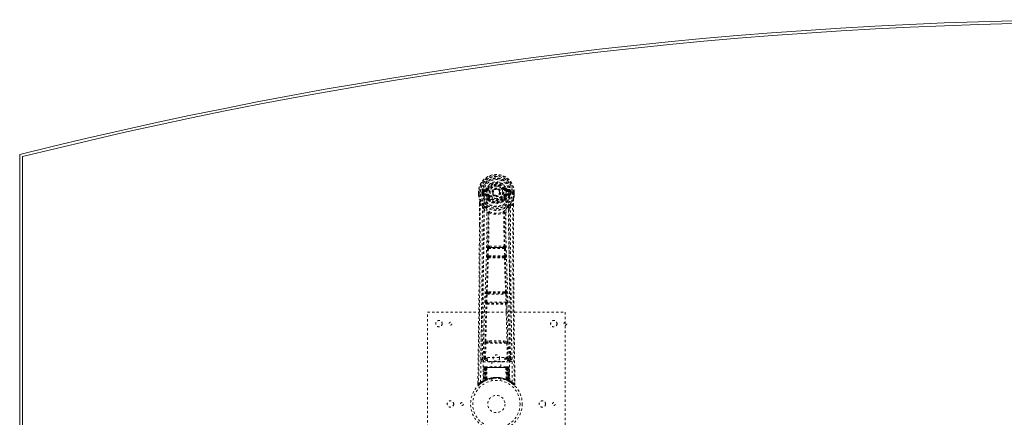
# Model space of a CAD drawing. Header units: inches. Extents: x 12.1 to 107.6, y 32.1 to 79.6.
# Tile 2 of 4: x 12.1 to 54.9, y 62.2 to 79.6. Entities that reach past the tile are written whole.
import ezdxf

# ---------------------------------------------------------------- set-up
doc = ezdxf.new("R2010")
doc.units = ezdxf.units.IN
doc.header["$MEASUREMENT"] = 0
doc.linetypes.add('SLD-Dashed', pattern=[0.075, 0.05, -0.025])
doc.linetypes.add('SLD-Solid', pattern=[0])

msp = doc.modelspace()

# ---------------------------------------------------------------- linework, layer by layer
at = {"color": 7, "linetype": 'SLD-Solid', "lineweight": 15}
for p, q in [((12.07, 37.95), (12.07, 73.7)), ((12.189, 73.607), (12.189, 38.042)), ((12.189, 38.042), (12.189, 73.607))]:
    msp.add_line(p, q, dxfattribs=at)
at = {"color": 7, "linetype": 'SLD-Dashed', "lineweight": 0}
for p, q in [((32.045, 72.059), (32.041, 72.058)), ((32.041, 72.058), (32.041, 71.942)), ((32.042, 72.059), (32.042, 71.942)), ((32.098, 72.058), (32.045, 72.059)), ((32.07, 72.056), (32.07, 71.942)), ((32.121, 72.058), (32.098, 72.058)), ((32.279, 72.058), (32.121, 72.058)), ((32.192, 71.985), (32.192, 72.056)), ((32.227, 72.056), (32.222, 72.056)), ((32.222, 72.056), (32.222, 71.986)), ((32.227, 71.977), (32.227, 72.056)), ((32.364, 72.199), (32.245, 72.176)), ((32.275, 72.14), (32.392, 72.16)), ((32.275, 72.14), (32.275, 72.11)), ((32.392, 72.14), (32.275, 72.14)), ((32.392, 72.11), (32.275, 72.11)), ((32.392, 72.16), (32.392, 72.14)), ((32.392, 72.11), (32.392, 72.14)), ((32.452, 72.204), (32.397, 72.227)), ((32.397, 72.093), (32.397, 72.095)), ((32.452, 72.204), (32.474, 72.194)), ((32.977, 72.049), (32.976, 72.033)), ((32.977, 72.057), (32.977, 72.049)), ((33.167, 72.194), (33.189, 72.204)), ((33.189, 72.204), (33.193, 72.196)), ((33.244, 72.095), (33.244, 72.093)), ((33.249, 72.16), (33.366, 72.14)), ((33.249, 72.16), (33.249, 72.14)), ((33.366, 72.14), (33.249, 72.14)), ((33.249, 72.11), (33.249, 72.14)), ((33.366, 72.11), (33.249, 72.11)), ((33.396, 72.176), (33.277, 72.199)), ((33.52, 72.058), (33.362, 72.058)), ((33.366, 72.11), (33.366, 72.14)), ((33.414, 72.056), (33.419, 72.056)), ((33.414, 71.977), (33.414, 72.056)), ((33.419, 71.986), (33.419, 72.056)), ((33.449, 72.056), (33.449, 71.985)), ((33.449, 72.056), (33.449, 72.056)), ((33.543, 72.058), (33.52, 72.058)), ((33.596, 72.059), (33.543, 72.058)), ((33.57, 71.942), (33.57, 72.056)), ((33.6, 72.058), (33.596, 72.059)), ((33.599, 71.942), (33.599, 72.059)), ((33.6, 72.058), (33.6, 71.942)), ((32.041, 71.942), (32.041, 71.938)), ((32.192, 71.985), (32.222, 71.986)), ((32.192, 71.985), (32.192, 71.985)), ((32.222, 71.985), (32.227, 71.967)), ((32.227, 71.967), (32.227, 71.977)), ((32.233, 71.94), (32.237, 71.936)), ((32.237, 71.936), (32.237, 71.935)), ((32.237, 71.936), (32.237, 71.935)), ((32.248, 71.924), (32.237, 71.935)), ((32.248, 71.924), (32.362, 71.904)), ((32.262, 71.988), (32.262, 71.958)), ((32.262, 71.988), (32.392, 71.988)), ((32.392, 71.933), (32.262, 71.958)), ((32.262, 71.958), (32.392, 71.958)), ((32.392, 71.988), (32.392, 71.958)), ((32.392, 71.933), (32.392, 71.958)), ((32.474, 71.903), (32.447, 71.892)), ((32.452, 71.742), (32.452, 71.761)), ((32.471, 71.697), (32.46, 71.714)), ((32.475, 71.766), (32.476, 71.748)), ((33.165, 71.748), (33.165, 71.766)), ((33.194, 71.892), (33.167, 71.903)), ((33.181, 71.714), (33.169, 71.697)), ((33.189, 71.742), (33.189, 71.761)), ((33.249, 71.988), (33.249, 71.958)), ((33.249, 71.988), (33.379, 71.988)), ((33.379, 71.958), (33.249, 71.933)), ((33.249, 71.933), (33.249, 71.958)), ((33.249, 71.958), (33.379, 71.958)), ((33.279, 71.904), (33.393, 71.924)), ((33.379, 71.958), (33.379, 71.988)), ((33.404, 71.936), (33.393, 71.924)), ((33.393, 71.924), (33.393, 71.924)), ((33.393, 71.924), (33.393, 71.924)), ((33.404, 71.936), (33.407, 71.94)), ((33.419, 71.985), (33.414, 71.967)), ((33.414, 71.967), (33.414, 71.977)), ((33.419, 71.986), (33.449, 71.985)), ((33.449, 71.985), (33.449, 71.985)), ((33.6, 71.938), (33.6, 71.942)), ((32.083, 71.557), (32.08, 70.633)), ((32.084, 70.633), (32.084, 71.557)), ((32.113, 71.556), (32.209, 71.44)), ((33.432, 71.44), (33.528, 71.556)), ((33.556, 71.503), (33.557, 71.557)), ((33.558, 71.557), (33.558, 71.504)), ((32.493, 71.138), (32.493, 71.138)), ((33.148, 71.138), (33.148, 71.138)), ((32.41, 69.285), (32.427, 69.602)), ((32.455, 69.283), (32.471, 69.6)), ((32.471, 69.6), (33.17, 69.6)), ((32.521, 69.698), (32.481, 69.698)), ((32.49, 69.644), (32.529, 69.645)), ((33.112, 69.645), (32.529, 69.645)), ((33.112, 69.645), (33.151, 69.644)), ((33.16, 69.698), (33.12, 69.698)), ((33.17, 69.6), (33.186, 69.283)), ((33.231, 69.285), (33.214, 69.602)), ((32.434, 69.191), (32.419, 69.195)), ((33.186, 69.283), (32.455, 69.283)), ((32.478, 69.233), (32.464, 69.238)), ((32.464, 69.238), (33.177, 69.238)), ((33.177, 69.238), (33.163, 69.233)), ((33.207, 69.191), (33.221, 69.195)), ((32.355, 67.267), (32.372, 67.62)), ((32.4, 67.265), (32.417, 67.617)), ((32.417, 67.617), (33.224, 67.617)), ((32.455, 67.714), (32.422, 67.713)), ((32.464, 67.662), (32.432, 67.662)), ((33.177, 67.662), (32.464, 67.662)), ((33.177, 67.662), (33.209, 67.662)), ((33.219, 67.713), (33.186, 67.714)), ((33.224, 67.617), (33.241, 67.265)), ((33.286, 67.267), (33.269, 67.62)), ((32.362, 67.177), (32.37, 67.174)), ((33.241, 67.265), (32.4, 67.265)), ((32.414, 67.217), (32.406, 67.22)), ((32.406, 67.22), (33.235, 67.22)), ((33.235, 67.22), (33.227, 67.217)), ((33.271, 67.174), (33.279, 67.177)), ((29.82, 66.825), (35.82, 66.825)), ((29.82, 58.825), (29.82, 66.825)), ((35.82, 66.825), (35.82, 58.825)), ((32.359, 65.567), (32.516, 65.574)), ((33.125, 65.574), (33.282, 65.567)), ((32.302, 64.822), (32.317, 65.483)), ((32.346, 64.821), (32.362, 65.482)), ((32.362, 65.482), (33.279, 65.482)), ((32.37, 65.523), (32.523, 65.525)), ((32.523, 65.525), (33.118, 65.525)), ((33.118, 65.525), (33.271, 65.523)), ((33.279, 65.482), (33.294, 64.821)), ((33.339, 64.822), (33.324, 65.483)), ((32.212, 65.055), (32.208, 64.767)), ((32.208, 64.765), (32.209, 64.757)), ((32.253, 64.719), (32.253, 64.659)), ((32.44, 64.719), (32.253, 64.719)), ((32.346, 64.776), (32.346, 64.821)), ((32.346, 64.821), (32.44, 64.821)), ((32.346, 64.776), (32.44, 64.776)), ((32.44, 64.852), (33.19, 64.852)), ((32.44, 64.672), (32.44, 64.852)), ((33.19, 64.852), (33.19, 64.672)), ((33.19, 64.821), (33.294, 64.821)), ((33.19, 64.776), (33.294, 64.776)), ((33.388, 64.719), (33.19, 64.719)), ((33.294, 64.776), (33.294, 64.821)), ((33.388, 64.659), (33.388, 64.719)), ((33.433, 64.767), (33.429, 65.055)), ((33.432, 64.757), (33.433, 64.765)), ((32.253, 64.659), (33.388, 64.659)), ((32.275, 64.421), (32.253, 63.815)), ((32.288, 64.421), (32.267, 63.823)), ((32.288, 64.421), (32.275, 64.421)), ((32.309, 64.424), (32.286, 63.831)), ((32.306, 64.421), (32.286, 63.834)), ((32.373, 64.421), (32.306, 64.421)), ((32.314, 64.421), (32.313, 63.864)), ((32.321, 64.45), (32.314, 64.45)), ((32.321, 64.421), (32.314, 64.421)), ((32.328, 64.45), (32.318, 64.45)), ((32.321, 64.421), (33.32, 64.421)), ((32.321, 63.868), (32.321, 64.421)), ((32.327, 63.87), (32.327, 64.421)), ((32.327, 64.421), (32.334, 64.421)), ((32.334, 64.45), (32.328, 64.45)), ((32.334, 64.421), (32.334, 63.874)), ((33.307, 64.421), (32.334, 64.421)), ((32.39, 64.45), (32.336, 64.45)), ((32.346, 64.421), (32.345, 63.879)), ((32.352, 64.45), (32.346, 64.45)), ((32.352, 64.421), (32.346, 64.421)), ((32.352, 64.45), (32.39, 64.45)), ((32.352, 64.421), (33.289, 64.421)), ((32.352, 63.882), (32.352, 64.421)), ((32.354, 63.87), (32.373, 64.421)), ((32.374, 64.421), (32.355, 63.87)), ((32.373, 64.421), (32.374, 64.421)), ((32.404, 64.421), (32.4, 63.899)), ((32.412, 64.45), (32.404, 64.45)), ((33.236, 64.421), (32.404, 64.421)), ((33.229, 64.45), (32.412, 64.45)), ((33.19, 64.672), (32.44, 64.672)), ((32.625, 64.672), (32.625, 64.45)), ((33.015, 64.45), (33.015, 64.672)), ((33.237, 64.45), (33.229, 64.45)), ((33.236, 64.421), (33.241, 63.899)), ((33.305, 64.45), (33.251, 64.45)), ((33.251, 64.45), (33.289, 64.45)), ((33.286, 63.87), (33.267, 64.421)), ((33.267, 64.421), (33.267, 64.421)), ((33.267, 64.421), (33.287, 63.87)), ((33.335, 64.421), (33.267, 64.421)), ((33.295, 64.45), (33.289, 64.45)), ((33.295, 64.421), (33.289, 64.421)), ((33.289, 64.421), (33.289, 63.882)), ((33.296, 63.879), (33.295, 64.421)), ((33.313, 64.45), (33.307, 64.45)), ((33.307, 63.874), (33.307, 64.421)), ((33.307, 64.421), (33.314, 64.421)), ((33.323, 64.45), (33.313, 64.45)), ((33.314, 64.421), (33.314, 63.87)), ((33.327, 64.45), (33.319, 64.45)), ((33.327, 64.421), (33.32, 64.421)), ((33.32, 64.421), (33.32, 63.868)), ((33.328, 63.864), (33.327, 64.421)), ((33.355, 63.831), (33.332, 64.424)), ((33.335, 64.421), (33.355, 63.834)), ((33.353, 64.421), (33.374, 63.823)), ((33.366, 64.421), (33.353, 64.421)), ((33.366, 64.421), (33.387, 63.815)), ((32.286, 63.834), (32.354, 63.87)), ((32.313, 63.864), (32.321, 63.868)), ((32.326, 63.838), (32.313, 63.864)), ((32.334, 63.874), (32.327, 63.87)), ((32.339, 63.844), (32.327, 63.87)), ((32.346, 63.847), (32.334, 63.874)), ((32.345, 63.879), (32.352, 63.882)), ((32.357, 63.853), (32.345, 63.879)), ((32.355, 63.87), (32.354, 63.87)), ((32.62, 63.932), (32.62, 63.836)), ((33.02, 63.836), (33.02, 63.932)), ((33.289, 63.882), (33.277, 63.855)), ((33.296, 63.879), (33.284, 63.853)), ((33.287, 63.87), (33.286, 63.87)), ((33.287, 63.87), (33.355, 63.834)), ((33.289, 63.882), (33.296, 63.879)), ((33.307, 63.874), (33.295, 63.847)), ((33.314, 63.87), (33.302, 63.844)), ((33.314, 63.87), (33.307, 63.874)), ((33.32, 63.868), (33.308, 63.842)), ((33.328, 63.864), (33.315, 63.838)), ((33.32, 63.868), (33.328, 63.864)), ((32.015, 63.75), (32.014, 63.684)), ((32.015, 63.75), (32.014, 63.683)), ((32.014, 63.683), (32.044, 63.683)), ((32.016, 63.747), (32.015, 63.683)), ((32.063, 63.662), (32.105, 63.696)), ((32.239, 63.791), (32.252, 63.799)), ((32.253, 63.815), (32.267, 63.823)), ((32.27, 63.809), (32.337, 63.843)), ((32.326, 63.838), (32.317, 63.834)), ((32.333, 63.842), (32.326, 63.838)), ((32.331, 63.84), (32.339, 63.844)), ((32.337, 63.843), (32.338, 63.844)), ((32.338, 63.844), (32.345, 63.847)), ((32.363, 63.855), (32.357, 63.853)), ((33.284, 63.853), (33.277, 63.855)), ((33.303, 63.844), (33.304, 63.843)), ((33.304, 63.843), (33.318, 63.836)), ((33.315, 63.838), (33.308, 63.842)), ((33.341, 63.825), (33.315, 63.838)), ((33.335, 63.827), (33.37, 63.809)), ((33.374, 63.823), (33.387, 63.815)), ((33.383, 63.803), (33.396, 63.795)), ((33.389, 63.799), (33.402, 63.791)), ((33.536, 63.696), (33.578, 63.662)), ((33.597, 63.683), (33.577, 63.661)), ((33.627, 63.684), (33.626, 63.751))]:
    msp.add_line(p, q, dxfattribs=at)
at = {"color": 7, "linetype": 'SLD-Dashed', "lineweight": 0, "flags": 128}
for points in [[(32.397, 72.095), (32.403, 72.172), (32.426, 72.246), (32.465, 72.315), (32.519, 72.375), (32.584, 72.424), (32.658, 72.46), (32.738, 72.482), (32.82, 72.489), (32.903, 72.482), (32.983, 72.46), (33.057, 72.424), (33.122, 72.375), (33.176, 72.315), (33.215, 72.246), (33.238, 72.172), (33.244, 72.095)], [(32.041, 72.058), (32.041, 72.058), (32.042, 72.058), (32.044, 72.058), (32.048, 72.057), (32.052, 72.057), (32.058, 72.057), (32.064, 72.056), (32.07, 72.056)], [(32.133, 63.777), (32.14, 64.824), (32.159, 65.869), (32.189, 66.911), (32.224, 67.949), (32.258, 68.983), (32.283, 70.013), (32.292, 71.038), (32.279, 72.058)], [(32.275, 72.11), (32.252, 72.114), (32.232, 72.127)], [(32.242, 63.833), (32.25, 64.877), (32.272, 65.92), (32.303, 66.96), (32.341, 67.995), (32.377, 69.026), (32.403, 70.053), (32.411, 71.075), (32.397, 72.092)], [(32.392, 72.16), (32.429, 72.174), (32.442, 72.188)], [(32.442, 72.188), (32.447, 72.195), (32.452, 72.204)], [(32.501, 72.183), (32.496, 72.185), (32.491, 72.187), (32.486, 72.189), (32.482, 72.191), (32.479, 72.192), (32.476, 72.193), (32.474, 72.194), (32.474, 72.194)], [(33.139, 72.183), (33.145, 72.185), (33.15, 72.187), (33.155, 72.189), (33.159, 72.191), (33.162, 72.192), (33.165, 72.193), (33.166, 72.194), (33.167, 72.194)], [(33.399, 63.833), (33.39, 64.877), (33.369, 65.921), (33.337, 66.96), (33.3, 67.996), (33.264, 69.027), (33.237, 70.054), (33.229, 71.076), (33.244, 72.092)], [(33.508, 63.777), (33.501, 64.824), (33.481, 65.869), (33.452, 66.911), (33.417, 67.949), (33.383, 68.983), (33.357, 70.013), (33.349, 71.038), (33.361, 72.058)], [(33.409, 72.127), (33.389, 72.114), (33.366, 72.11)], [(33.419, 72.056), (33.423, 72.056), (33.429, 72.056), (33.439, 72.056), (33.449, 72.056)], [(33.57, 72.056), (33.577, 72.056), (33.583, 72.057), (33.588, 72.057), (33.593, 72.057), (33.597, 72.058), (33.599, 72.058), (33.6, 72.058), (33.6, 72.058)], [(32.041, 71.942), (32.054, 71.845), (32.07, 71.768)], [(32.041, 71.938), (32.042, 71.938), (32.044, 71.938), (32.047, 71.939), (32.05, 71.939), (32.055, 71.94), (32.06, 71.941), (32.065, 71.941), (32.07, 71.942)], [(32.07, 71.942), (32.064, 71.942), (32.058, 71.942), (32.052, 71.942), (32.048, 71.942), (32.044, 71.942), (32.042, 71.942), (32.041, 71.942), (32.041, 71.942)], [(32.041, 71.938), (32.053, 71.848), (32.071, 71.757)], [(32.07, 71.768), (32.07, 71.763), (32.071, 71.757)], [(32.251, 71.479), (32.15, 71.603), (32.071, 71.757)], [(32.222, 71.985), (32.222, 71.986), (32.222, 71.986)], [(32.227, 71.977), (32.243, 71.985), (32.262, 71.988)], [(32.39, 71.881), (32.376, 71.898), (32.362, 71.904)], [(32.452, 71.761), (32.419, 71.813), (32.39, 71.881)], [(32.447, 71.892), (32.474, 71.828), (32.504, 71.779)], [(32.471, 71.697), (32.546, 71.638), (32.603, 71.609)], [(32.501, 71.915), (32.496, 71.913), (32.491, 71.91), (32.486, 71.908), (32.482, 71.907), (32.479, 71.905), (32.476, 71.904), (32.474, 71.903), (32.474, 71.903)], [(33.038, 71.609), (33.095, 71.638), (33.169, 71.697)], [(33.137, 71.779), (33.167, 71.828), (33.194, 71.892)], [(33.139, 71.915), (33.145, 71.913), (33.15, 71.91), (33.155, 71.908), (33.159, 71.907), (33.162, 71.905), (33.165, 71.904), (33.166, 71.903), (33.167, 71.903)], [(33.189, 71.761), (33.221, 71.813), (33.251, 71.881)], [(33.251, 71.881), (33.265, 71.898), (33.279, 71.904)], [(33.379, 71.988), (33.397, 71.985), (33.414, 71.977)], [(33.39, 71.479), (33.49, 71.604), (33.569, 71.757)], [(33.419, 71.986), (33.419, 71.986), (33.419, 71.985)], [(33.569, 71.757), (33.586, 71.837), (33.6, 71.938)], [(33.569, 71.757), (33.571, 71.763), (33.571, 71.768)], [(33.6, 71.942), (33.6, 71.942), (33.599, 71.942), (33.597, 71.942), (33.593, 71.942), (33.588, 71.942), (33.583, 71.942), (33.577, 71.942), (33.57, 71.942)], [(33.6, 71.938), (33.599, 71.938), (33.597, 71.938), (33.594, 71.939), (33.59, 71.939), (33.586, 71.94), (33.581, 71.941), (33.576, 71.941), (33.57, 71.942)], [(33.6, 71.942), (33.587, 71.845), (33.571, 71.768)], [(32.113, 71.556), (32.111, 70.09), (32.102, 68.618), (32.088, 67.171), (32.085, 66.95), (32.082, 66.72), (32.08, 66.517), (32.078, 66.318), (32.075, 66.103), (32.073, 65.953), (32.071, 65.796), (32.069, 65.639), (32.067, 65.522), (32.066, 65.382), (32.064, 65.22), (32.059, 64.888), (32.057, 64.683), (32.053, 64.428), (32.05, 64.167), (32.047, 63.919), (32.044, 63.683)], [(32.083, 71.557), (32.083, 71.557), (32.084, 71.557), (32.086, 71.556), (32.09, 71.556), (32.095, 71.556), (32.101, 71.556), (32.107, 71.556), (32.113, 71.556)], [(32.209, 71.44), (32.208, 70.92), (32.207, 70.387), (32.204, 69.842), (32.201, 69.327), (32.196, 68.797), (32.191, 68.245), (32.186, 67.756), (32.183, 67.499), (32.18, 67.226), (32.176, 66.937), (32.172, 66.633), (32.169, 66.358), (32.166, 66.117), (32.163, 65.926), (32.16, 65.711), (32.157, 65.47), (32.154, 65.245), (32.151, 65.052), (32.149, 64.892), (32.148, 64.765)], [(32.268, 71.327), (32.354, 71.227), (32.455, 71.139)], [(32.346, 71.391), (32.356, 71.382), (32.361, 71.376)], [(32.503, 71.149), (32.498, 71.158), (32.491, 71.164), (32.483, 71.167), (32.475, 71.167), (32.468, 71.164), (32.461, 71.158), (32.457, 71.149), (32.455, 71.139)], [(33.186, 71.139), (33.184, 71.149), (33.18, 71.158), (33.173, 71.164), (33.166, 71.167), (33.158, 71.167), (33.15, 71.164), (33.143, 71.158), (33.138, 71.149)], [(33.186, 71.139), (33.286, 71.227), (33.373, 71.327)], [(33.28, 71.376), (33.285, 71.382), (33.295, 71.391)], [(33.493, 64.765), (33.491, 64.901), (33.489, 65.073), (33.486, 65.282), (33.483, 65.527), (33.48, 65.776), (33.477, 65.995), (33.475, 66.149), (33.473, 66.287), (33.471, 66.408), (33.469, 66.564), (33.467, 66.727), (33.465, 66.883), (33.456, 67.696), (33.447, 68.514), (33.439, 69.487), (33.434, 70.477), (33.432, 71.44)], [(33.528, 71.556), (33.534, 71.556), (33.54, 71.556), (33.546, 71.556), (33.551, 71.556), (33.555, 71.556), (33.557, 71.557), (33.558, 71.557), (33.558, 71.557)], [(33.528, 71.556), (33.53, 70.092), (33.539, 68.618), (33.553, 67.171), (33.556, 66.924), (33.559, 66.666), (33.562, 66.45), (33.564, 66.221), (33.568, 65.971), (33.571, 65.7), (33.574, 65.482), (33.577, 65.219), (33.581, 64.896), (33.584, 64.685), (33.588, 64.427), (33.591, 64.165), (33.594, 63.917), (33.597, 63.683)], [(33.558, 71.504), (33.566, 68.934), (33.593, 66.309), (33.627, 63.683)], [(32.445, 69.692), (32.456, 70.412), (32.457, 71.13)], [(32.493, 71.138), (32.492, 70.419), (32.481, 69.698)], [(33.16, 69.698), (33.149, 70.419), (33.148, 71.138)], [(33.195, 69.692), (33.185, 70.412), (33.184, 71.13)], [(32.08, 70.633), (32.075, 68.934), (32.047, 66.309), (32.015, 63.75)], [(32.427, 69.602), (32.432, 69.602), (32.442, 69.601), (32.456, 69.601), (32.471, 69.6)], [(32.49, 69.644), (32.489, 69.644), (32.487, 69.643), (32.484, 69.64), (32.478, 69.63), (32.474, 69.616), (32.471, 69.6)], [(32.521, 69.698), (32.82, 69.7), (33.12, 69.698)], [(32.529, 69.645), (32.82, 69.646), (33.112, 69.645)], [(33.17, 69.6), (33.185, 69.601), (33.199, 69.601), (33.209, 69.602), (33.214, 69.602)], [(32.387, 67.709), (32.412, 68.451), (32.434, 69.191)], [(32.41, 69.285), (32.415, 69.285), (32.426, 69.284), (32.44, 69.283), (32.455, 69.283)], [(32.422, 67.713), (32.447, 68.456), (32.469, 69.196)], [(32.464, 69.238), (32.459, 69.241), (32.455, 69.251), (32.454, 69.258), (32.454, 69.266), (32.454, 69.274), (32.455, 69.283)], [(33.171, 69.196), (33.194, 68.456), (33.219, 67.713)], [(33.186, 69.283), (33.187, 69.274), (33.187, 69.266), (33.186, 69.258), (33.185, 69.251), (33.182, 69.241), (33.177, 69.238)], [(33.186, 69.283), (33.201, 69.283), (33.215, 69.284), (33.226, 69.285), (33.231, 69.285)], [(33.253, 67.709), (33.229, 68.451), (33.207, 69.191)], [(32.372, 67.62), (32.375, 67.652), (32.375, 67.654)], [(32.372, 67.62), (32.377, 67.619), (32.387, 67.619), (32.402, 67.618), (32.417, 67.617)], [(33.224, 67.617), (33.239, 67.618), (33.254, 67.619), (33.264, 67.619), (33.269, 67.62)], [(33.269, 67.62), (33.266, 67.652), (33.266, 67.654)], [(32.326, 65.565), (32.345, 66.371), (32.37, 67.174)], [(32.355, 67.267), (32.36, 67.267), (32.37, 67.266), (32.385, 67.266), (32.4, 67.265)], [(32.359, 65.567), (32.379, 66.374), (32.404, 67.177)], [(33.237, 67.177), (33.262, 66.374), (33.282, 65.567)], [(33.241, 67.265), (33.256, 67.266), (33.271, 67.266), (33.281, 67.267), (33.286, 67.267)], [(33.315, 65.565), (33.295, 66.371), (33.271, 67.174)], [(32.516, 65.574), (32.82, 65.574), (33.125, 65.574)], [(32.317, 65.483), (32.322, 65.483), (32.332, 65.483), (32.347, 65.483), (32.362, 65.482)], [(32.523, 65.525), (32.82, 65.525), (33.118, 65.525)], [(33.279, 65.482), (33.294, 65.483), (33.309, 65.483), (33.319, 65.483), (33.324, 65.483)], [(32.302, 64.822), (32.232, 64.793), (32.208, 64.765)], [(32.253, 64.719), (32.277, 64.748), (32.346, 64.776)], [(32.302, 64.822), (32.306, 64.822), (32.316, 64.822), (32.33, 64.821), (32.346, 64.821)], [(33.294, 64.821), (33.31, 64.821), (33.324, 64.822), (33.334, 64.822), (33.339, 64.822)], [(33.294, 64.776), (33.364, 64.748), (33.388, 64.719)], [(33.433, 64.765), (33.409, 64.793), (33.339, 64.822)], [(32.275, 64.421), (32.277, 64.421), (32.286, 64.421), (32.299, 64.421), (32.314, 64.421)], [(32.327, 64.421), (32.312, 64.421), (32.3, 64.421), (32.291, 64.421), (32.288, 64.421)], [(32.306, 64.421), (32.306, 64.421), (32.308, 64.421), (32.312, 64.421), (32.317, 64.421), (32.323, 64.421), (32.33, 64.421), (32.338, 64.421), (32.346, 64.421)], [(32.404, 64.421), (32.393, 64.421), (32.384, 64.421), (32.377, 64.421), (32.374, 64.421)], [(33.267, 64.421), (33.263, 64.421), (33.257, 64.421), (33.248, 64.421), (33.236, 64.421)], [(33.295, 64.421), (33.303, 64.421), (33.311, 64.421), (33.318, 64.421), (33.324, 64.421), (33.329, 64.421), (33.332, 64.421), (33.334, 64.421), (33.335, 64.421)], [(33.305, 64.45), (33.305, 64.45), (33.303, 64.45)], [(33.353, 64.421), (33.349, 64.421), (33.341, 64.421), (33.328, 64.421), (33.314, 64.421)], [(33.327, 64.421), (33.342, 64.421), (33.355, 64.421), (33.363, 64.421), (33.366, 64.421)], [(33.335, 64.42), (33.334, 64.427), (33.333, 64.429)], [(32.321, 63.868), (32.326, 63.858), (32.33, 63.849), (32.332, 63.844), (32.333, 63.842)], [(32.352, 63.882), (32.356, 63.872), (32.36, 63.863), (32.362, 63.857), (32.363, 63.855)], [(32.623, 63.932), (32.622, 63.932), (32.639, 63.935), (32.677, 63.941), (32.732, 63.946), (32.796, 63.949), (32.82, 63.95)], [(32.017, 63.684), (32.019, 63.676), (32.022, 63.668), (32.027, 63.662), (32.034, 63.657), (32.041, 63.654), (32.048, 63.653), (32.055, 63.655), (32.062, 63.659)], [(32.064, 63.661), (32.097, 63.689), (32.105, 63.696)], [(32.181, 63.752), (32.23, 63.785), (32.275, 63.811)], [(33.357, 63.826), (33.355, 63.832), (33.355, 63.834)], [(33.371, 63.808), (33.411, 63.785), (33.46, 63.753)], [(33.394, 63.798), (33.387, 63.809), (33.383, 63.823)], [(33.579, 63.663), (33.586, 63.659), (33.594, 63.657), (33.602, 63.657), (33.61, 63.658), (33.617, 63.661), (33.622, 63.667), (33.625, 63.673), (33.627, 63.681)], [(33.627, 63.683), (33.626, 63.684), (33.625, 63.684), (33.618, 63.683), (33.609, 63.683), (33.603, 63.683), (33.597, 63.683)]]:
    msp.add_lwpolyline(points, dxfattribs=at)
at = {"color": 7, "linetype": 'SLD-Dashed', "lineweight": 0}
for centre, radius in [((32.82, 72.049), 0.7), ((32.82, 72.049), 0.69), ((32.82, 72.049), 0.623), ((32.82, 72.049), 0.32), ((32.82, 72.049), 0.275), ((32.82, 72.049), 0.188), ((32.82, 72.049), 0.157), ((32.82, 72.049), 0.142), ((32.82, 72.049), 0.139), ((32.82, 72.049), 0.138), ((30.32, 66.325), 0.14), ((35.32, 66.325), 0.14), ((30.82, 66.325), 0.0625), ((35.82, 66.325), 0.0625), ((32.82, 64.825), 0.14), ((33.32, 64.825), 0.0625), ((32.82, 62.825), 1.125), ((32.82, 62.825), 1.03), ((32.82, 62.825), 0.375), ((30.82, 62.825), 0.141), ((31.32, 62.825), 0.0625), ((34.82, 62.825), 0.141), ((35.32, 62.825), 0.0625)]:
    msp.add_circle(centre, radius, dxfattribs=at)
at = {"color": 7, "linetype": 'SLD-Solid', "lineweight": 15}
for radius, start, end in [(196.985, 75.97154, 104.02846), (196.867, 75.99838, 104.00162), (196.867, 75.99838, 104.00162)]:
    msp.add_arc((59.82, -117.411), radius, start, end, dxfattribs=at)
at = {"color": 7, "linetype": 'SLD-Dashed', "lineweight": 0}
for centre, radius, start, end in [((32.82, 72.049), 0.78, 0, 179.3038), ((32.82, 72.049), 0.78, 0.7166, 179.2834), ((32.82, 72.049), 0.75, 0.5684, 179.4316), ((32.82, 72.049), 0.629, 0.6528, 179.3472), ((32.82, 72.049), 0.599, 0.6527, 179.3473), ((32.82, 72.064), 0.541, 359.35, 180.65), ((32.82, 72.049), 0.459, 22.774, 157.226), ((32.82, 72.049), 0.4, 22.774, 157.226), ((32.219, 73.104), 1.049, 268.5369, 270.1565), ((32.82, 72.049), 0.593, 172.3909, 179.3289), ((32.436, 72.1), 0.206, 158.337, 172.3466), ((32.274, 72.17), 0.0299, 167.8898, 271.9561), ((32.398, 71.871), 0.221, 90.3105, 122.518), ((32.392, 72.19), 0.0301, 162.3504, 268.5782), ((32.355, 72.244), 0.0454, 281.2539, 337.5691), ((32.392, 72.229), 0.089, 270, 337.226), ((32.392, 72.229), 0.119, 270.0005, 337.2262), ((32.82, 72.049), 0.376, 22.774, 157.226), ((32.82, 72.049), 0.346, 22.7741, 157.2259), ((32.82, 72.049), 0.275, 82.5717, 262.572), ((32.82, 72.049), 0.275, 262.5716, 82.5721), ((33.249, 72.229), 0.119, 202.7745, 269.9999), ((33.249, 72.229), 0.089, 202.774, 270), ((33.788, 70.853), 1.478, 111.6227, 113.9238), ((33.255, 72.231), 0.0715, 209.6306, 265.2066), ((33.286, 72.244), 0.0454, 202.489, 258.688), ((33.238, 71.86), 0.233, 58.0388, 88.5928), ((33.248, 72.19), 0.0301, 271.4234, 17.648), ((33.367, 72.17), 0.0299, 268.0463, 12.1078), ((33.205, 72.1), 0.206, 7.6598, 21.6566), ((32.82, 72.049), 0.593, 0.6711, 7.6091), ((32.07, 71.942), 0.03, 180.0028, 185.051), ((32.82, 72.049), 0.787, 188.0937, 351.9063), ((32.82, 72.049), 0.758, 188.0936, 351.9064), ((30.897, 71.587), 1.187, 358.5707, 8.7912), ((28.599, 70.94), 3.568, 9.9427, 13.2523), ((32.82, 72.049), 0.632, 185.8274, 354.1726), ((32.82, 72.049), 0.602, 186.0327, 353.9673), ((32.313, 71.974), 0.0862, 184.5588, 202.7057), ((32.261, 71.927), 0.0306, 89.066, 154.5762), ((32.69, 72.145), 0.499, 204.8887, 243.9938), ((32.628, 72.146), 0.441, 210.2266, 246.4271), ((32.392, 71.903), 0.0299, 91.0966, 178.7751), ((32.42, 71.876), 0.031, 31.5694, 169.9032), ((32.392, 71.869), 0.119, 22.7738, 89.9995), ((32.392, 71.869), 0.089, 22.774, 90), ((32.386, 71.868), 0.0649, 21.318, 85.0779), ((32.482, 71.758), 0.0305, 44.5485, 174.2849), ((32.474, 71.721), 0.0459, 88.3076, 118.8642), ((32.474, 71.702), 0.046, 88.2965, 118.8), ((32.497, 71.739), 0.0449, 175.0908, 213.9401), ((32.511, 71.693), 0.0396, 127.1317, 174.8145), ((32.82, 72.049), 0.376, 202.774, 337.226), ((32.502, 71.744), 0.0347, 87.2625, 140.6069), ((32.82, 72.061), 0.453, 220.4511, 319.5489), ((32.509, 71.749), 0.033, 181.8733, 228.3862), ((32.82, 72.088), 0.494, 227.4888, 312.5112), ((32.82, 72.049), 0.346, 202.7741, 337.2259), ((32.82, 72.042), 0.411, 219.7061, 320.2939), ((32.82, 72.029), 0.473, 242.6135, 297.3865), ((32.82, 72.049), 0.157, 245.2931, 290.0155), ((33.159, 71.758), 0.0305, 5.7192, 135.4474), ((33.139, 71.744), 0.0347, 39.3986, 92.7321), ((33.249, 71.869), 0.119, 90.0001, 157.2255), ((33.132, 71.749), 0.033, 311.6147, 358.1165), ((33.13, 71.693), 0.0396, 5.1705, 52.8779), ((33.167, 71.721), 0.0459, 61.1293, 91.6989), ((33.166, 71.702), 0.046, 61.1919, 91.7089), ((33.249, 71.869), 0.089, 90, 157.226), ((32.956, 72.14), 0.492, 295.7072, 335.4808), ((33.144, 71.739), 0.0448, 326.2138, 4.9474), ((33.012, 72.147), 0.441, 293.5931, 329.7441), ((33.255, 71.868), 0.0649, 94.9221, 158.682), ((33.221, 71.875), 0.031, 10.1753, 148.3511), ((33.249, 71.903), 0.0299, 1.1674, 88.9564), ((33.38, 71.927), 0.0306, 25.4314, 90.9265), ((33.299, 71.981), 0.116, 339.6356, 353.1095), ((37.042, 70.94), 3.567, 166.7474, 170.0575), ((34.745, 71.587), 1.187, 171.2124, 181.427), ((-467.244, 72.645), 499.514, 359.09606, 359.84883), ((32.542, 71.122), 0.461, 129.1758, 136.3338), ((27.492, 68.897), 5.359, 26.9679, 28.3324), ((33.803, 73.06), 2.215, 225.5106, 228.8662), ((32.329, 71.325), 0.0608, 58.0035, 177.4261), ((33.093, 71.888), 0.893, 214.9901, 231.1462), ((32.515, 71.134), 0.0608, 73.7745, 175.9548), ((32.506, 71.137), 0.0128, 102.3319, 173.3669), ((32.575, 71.132), 0.0738, 124.9771, 166.7611), ((32.82, 72.062), 0.966, 250.819, 289.1817), ((32.82, 71.986), 0.844, 250.0605, 289.9395), ((32.548, 71.888), 0.893, 308.8519, 325.0118), ((33.125, 71.134), 0.0608, 4.0438, 106.2253), ((33.066, 71.132), 0.0738, 13.2447, 55.0171), ((33.135, 71.137), 0.0128, 6.6096, 77.6917), ((33.312, 71.325), 0.0608, 2.5691, 122.0035), ((31.838, 73.059), 2.215, 311.1342, 314.4905), ((38.125, 68.909), 5.333, 151.6633, 153.0346), ((532.942, 72.646), 499.571, 180.15123, 180.90392), ((33.098, 71.122), 0.461, 43.6666, 50.8235), ((32.444, 71.131), 0.0133, 356.8006, 33.9626), ((32.49, 71.067), 0.0709, 87.2841, 117.2808), ((33.151, 71.067), 0.0709, 62.7181, 92.7135), ((33.197, 71.131), 0.0134, 146.1203, 183.26), ((32.607, 69.611), 0.181, 153.537, 182.7757), ((32.475, 69.624), 0.0735, 85.5134, 114.1482), ((32.491, 69.69), 0.0457, 178.2719, 268.1472), ((32.584, 69.687), 0.104, 173.8569, 204.0358), ((32.621, 69.685), 0.101, 172.2339, 203.472), ((33.02, 69.685), 0.101, 336.5246, 7.7645), ((33.057, 69.687), 0.104, 335.9676, 6.1398), ((33.15, 69.69), 0.0457, 271.852, 1.732), ((33.112, 69.602), 0.0575, 357.8256, 47.5855), ((33.165, 69.625), 0.073, 65.7423, 94.5999), ((33.034, 69.611), 0.181, 357.219, 26.468), ((32.571, 69.256), 0.163, 169.7829, 201.8698), ((32.464, 69.192), 0.0451, 90.8614, 176.7734), ((32.479, 69.188), 0.0451, 90.8961, 176.6076), ((32.463, 69.122), 0.0749, 85.0958, 112.9473), ((32.526, 69.202), 0.0574, 147.5049, 185.9269), ((32.82, 106.569), 37.374, 269.4617, 270.5382), ((32.82, 101.822), 32.591, 269.398, 270.602), ((33.162, 69.188), 0.0451, 3.3957, 89.1006), ((33.114, 69.202), 0.0579, 354.2277, 32.3406), ((33.178, 69.121), 0.075, 67.0751, 94.8899), ((33.176, 69.192), 0.0451, 3.2266, 89.1386), ((33.07, 69.256), 0.163, 338.1241, 10.2234), ((32.82, 34.93), 32.786, 89.3606, 90.6394), ((32.511, 67.652), 0.136, 155.3347, 179.2499), ((32.415, 67.629), 0.0843, 84.871, 108.7987), ((32.432, 67.708), 0.0448, 177.9356, 222.9044), ((32.432, 67.705), 0.0424, 220.4569, 270.4065), ((32.485, 67.619), 0.068, 141.1104, 181.6279), ((32.508, 67.703), 0.0869, 173.46, 208.3396), ((32.535, 67.702), 0.0814, 171.2426, 208.694), ((32.82, 34.3), 33.365, 89.3872, 90.6128), ((33.106, 67.702), 0.0814, 331.3103, 8.7485), ((33.133, 67.703), 0.0867, 331.6258, 6.5755), ((33.208, 67.708), 0.0455, 271.254, 1.8267), ((33.156, 67.619), 0.068, 358.3649, 38.9013), ((33.226, 67.63), 0.0837, 71.1218, 95.2097), ((33.13, 67.652), 0.136, 0.7114, 24.7141), ((32.562, 67.236), 0.209, 171.5832, 196.4967), ((32.407, 67.175), 0.0451, 90.5933, 177.0795), ((32.415, 67.171), 0.0451, 90.6231, 177.0106), ((32.396, 67.087), 0.0908, 85.1432, 107.0296), ((32.454, 67.25), 0.0563, 164.2658, 211.7614), ((32.458, 67.184), 0.0546, 143.5259, 186.9851), ((32.82, 103.818), 36.643, 269.3488, 270.6511), ((32.82, 100.028), 32.814, 269.2909, 270.7091), ((33.226, 67.171), 0.0451, 2.9905, 89.3788), ((33.182, 67.184), 0.055, 353.1643, 36.3311), ((33.187, 67.25), 0.0563, 328.2386, 15.7401), ((33.234, 67.175), 0.0451, 2.9188, 89.4054), ((33.245, 67.087), 0.091, 72.9993, 94.8409), ((33.079, 67.236), 0.209, 343.5056, 8.4145), ((32.604, 65.562), 0.0888, 172.3619, 204.3934), ((33.037, 65.562), 0.0889, 335.606, 7.6333), ((32.719, 65.483), 0.401, 168.1481, 179.9208), ((32.351, 65.429), 0.139, 86.8578, 100.619), ((32.371, 65.569), 0.0456, 184.1731, 268.2455), ((32.47, 65.571), 0.111, 181.789, 205.6569), ((32.467, 65.483), 0.105, 157.5279, 180.3652), ((33.172, 65.571), 0.109, 334.2139, 358.346), ((33.27, 65.569), 0.0456, 271.7529, 355.8285), ((33.174, 65.483), 0.105, 359.6356, 22.465), ((33.289, 65.427), 0.141, 79.4666, 93.0571), ((32.922, 65.483), 0.401, 0.0763, 11.8383), ((32.183, 66.36), 1.596, 268.7145, 270.8687), ((32.253, 64.764), 0.105, 179.2621, 269.995), ((32.251, 64.761), 0.0423, 186.5666, 271.9636), ((32.347, 64.821), 0.0451, 179.0341, 269.5713), ((33.294, 64.821), 0.0451, 270.4296, 0.9026), ((33.388, 64.764), 0.105, 270.005, 0.7379), ((33.39, 64.761), 0.0423, 268.0411, 353.4287), ((33.457, 66.362), 1.597, 269.1326, 271.2848), ((32.305, 64.42), 0.03, 90.004, 178.0066), ((32.335, 64.377), 0.0742, 106.7357, 144.0556), ((32.318, 64.42), 0.03, 90.0325, 178.0274), ((32.332, 64.285), 0.163, 91.7029, 100.628), ((32.336, 64.42), 0.03, 90.0637, 178.0681), ((32.341, 64.414), 0.0356, 82.0649, 170.2959), ((32.737, 64.428), 0.416, 176.9854, 180.9716), ((32.928, 64.427), 0.601, 178.0005, 180.5756), ((32.76, 64.428), 0.427, 177.0657, 180.9562), ((32.791, 64.428), 0.446, 177.1812, 180.9057), ((32.797, 64.428), 0.446, 177.1812, 180.9057), ((32.403, 64.42), 0.0299, 90.1839, 178.2045), ((32.404, 64.42), 0.0299, 90.1884, 178.2045), ((32.441, 64.427), 0.0369, 141.87, 189.6604), ((33.202, 64.427), 0.0354, 349.2724, 39.2059), ((33.237, 64.42), 0.0299, 1.7955, 89.8161), ((33.238, 64.42), 0.0299, 1.798, 89.8135), ((32.842, 64.428), 0.447, 359.0873, 2.7979), ((32.85, 64.428), 0.446, 359.0943, 2.8188), ((33.305, 64.42), 0.03, 1.9319, 89.9363), ((32.879, 64.428), 0.428, 359.0512, 2.9268), ((32.728, 64.427), 0.585, 359.3952, 2.0387), ((33.309, 64.282), 0.166, 79.597, 88.3426), ((32.907, 64.428), 0.413, 359.0175, 3.0348), ((33.323, 64.42), 0.03, 1.9636, 89.972), ((33.305, 64.377), 0.0742, 35.9466, 73.262), ((33.336, 64.42), 0.03, 2.0005, 89.9933), ((32.82, 62.824), 1.158, 47.8705, 132.1289), ((32.82, 62.793), 1.19, 60.8885, 119.1115), ((32.802, 63.201), 0.824, 126.3721, 131.7315), ((32.82, 62.825), 1.127, 60.489, 119.511), ((32.795, 63.213), 0.807, 125.4833, 130.8762), ((32.8, 63.213), 0.806, 124.3197, 129.6147), ((32.82, 62.826), 1.155, 64.3786, 115.6214), ((32.82, 62.826), 1.155, 65.0795, 114.9205), ((32.324, 63.87), 0.0297, 295.4875, 358.5095), ((32.325, 63.871), 0.0297, 295.4316, 358.5214), ((32.82, 62.826), 1.155, 66.0603, 113.9397), ((32.775, 63.275), 0.729, 120.9986, 125.2176), ((32.82, 62.861), 1.12, 67.9468, 112.0532), ((32.37, 63.881), 0.0345, 344.8465, 31.0176), ((33.27, 63.881), 0.0346, 148.9932, 195.1328), ((32.864, 63.273), 0.731, 54.7893, 58.9945), ((33.315, 63.871), 0.0297, 181.4712, 244.5753), ((33.316, 63.87), 0.0297, 181.4765, 244.5259), ((32.841, 63.213), 0.806, 50.3863, 55.6815), ((32.841, 63.207), 0.815, 49.1497, 54.4908), ((32.839, 63.201), 0.824, 48.2692, 53.6272), ((32.82, 62.783), 1.208, 124.6683, 131.8411), ((32.044, 63.683), 0.03, 179.278, 312.1384), ((32.114, 63.726), 0.0825, 211.7745, 232.6805), ((32.816, 62.83), 1.12, 124.6288, 132.0864), ((32.808, 62.586), 1.369, 114.4308, 119.5498), ((32.163, 63.777), 0.03, 180.1675, 304.0697), ((32.82, 62.825), 1.127, 119.5103, 124.6491), ((32.224, 63.816), 0.03, 301.0386, 358.0189), ((32.283, 63.845), 0.0429, 196.9804, 245.8303), ((32.237, 63.824), 0.0299, 300.2763, 358.0883), ((32.809, 62.844), 1.105, 118.6368, 120.2599), ((32.27, 63.966), 0.138, 269.4175, 293.4589), ((32.826, 62.813), 1.14, 114.2914, 119.1672), ((32.256, 63.835), 0.0299, 299.2229, 358.1938), ((32.258, 63.833), 0.0273, 297.6482, 2.3024), ((32.824, 62.832), 1.119, 60.7854, 65.7547), ((32.821, 62.826), 1.126, 59.7354, 64.7301), ((32.81, 62.804), 1.153, 59.9604, 64.0347), ((33.385, 63.835), 0.0299, 181.8045, 240.7709), ((33.385, 63.835), 0.03, 196.8852, 241.2768), ((33.404, 63.824), 0.0299, 181.9026, 239.7248), ((33.358, 63.845), 0.0429, 294.1648, 343.0302), ((33.437, 63.853), 0.0714, 211.6414, 238.9222), ((32.821, 62.825), 1.127, 55.3506, 60.49), ((33.417, 63.816), 0.03, 181.977, 238.9574), ((32.833, 62.846), 1.102, 58.9479, 59.8503), ((32.833, 62.585), 1.37, 60.4514, 65.5693), ((33.478, 63.777), 0.03, 235.9346, 359.8282), ((32.823, 62.828), 1.124, 47.9079, 55.3628), ((32.818, 62.78), 1.213, 48.1749, 55.3206), ((33.597, 63.683), 0.03, 227.8635, 0.7202)]:
    msp.add_arc(centre, radius, start, end, dxfattribs=at)

doc.saveas('drawing.dxf')
